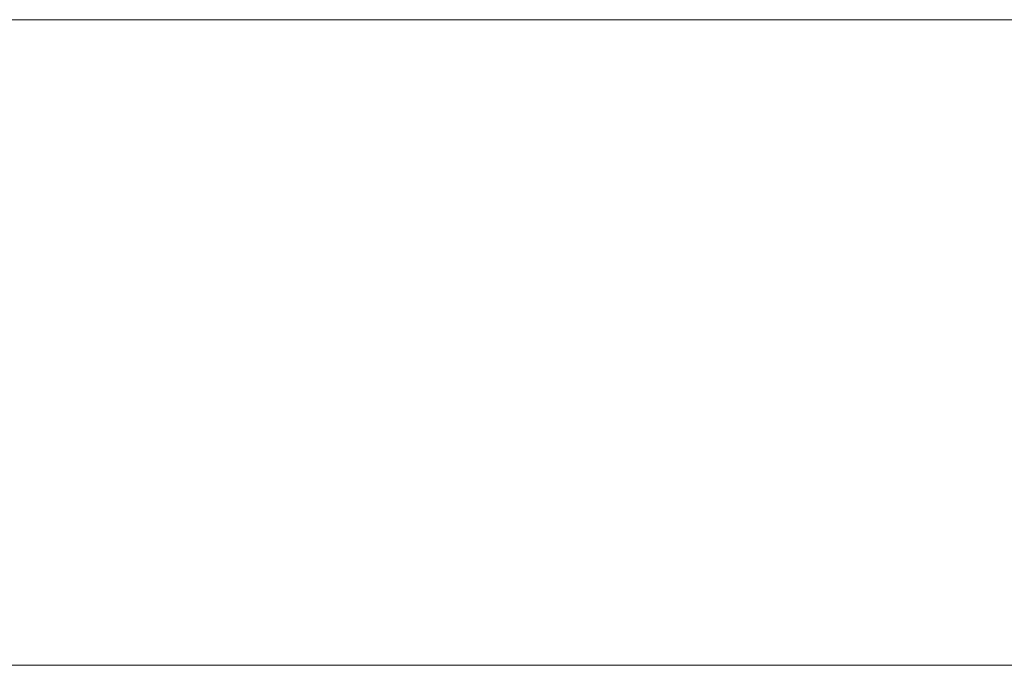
# Model space of a CAD drawing. Header units: millimetres. Extents: x -15489 to 15034, y -13406 to 13375.
# Tile 7 of 9: x -193 to 112, y -2390 to -2190. Entities that reach past the tile are written whole.
import ezdxf

# ---------------------------------------------------------------- set-up
doc = ezdxf.new("R2010")
doc.units = ezdxf.units.MM
doc.layers.add('A-WALL', color=113, linetype='Continuous', lineweight=9)

msp = doc.modelspace()

# ---------------------------------------------------------------- meshes
at = {"layer": 'A-WALL'}
mesh = msp.add_polyface(dxfattribs=at)
corners = [(-4087.87, -2190.12, 8000), (4312.13, -2190.12, 8000), (4312.13, -2190.12), (-4087.87, -2190.12)]
mesh.append_faces([[corners[k] for k in face] for face in [(0, 1, 2, 3)]])
mesh = msp.add_polyface(dxfattribs=at)
corners = [(-4087.87, -2390.12), (-4087.87, -2190.12), (4312.13, -2190.12), (4312.13, -2390.12)]
mesh.append_faces([[corners[k] for k in face] for face in [(0, 1, 2, 3)]])
mesh = msp.add_polyface(dxfattribs=at)
corners = [(4312.13, -2390.12, 8000), (4312.13, -2190.12, 8000), (-4087.87, -2190.12, 8000), (-4087.87, -2390.12, 8000)]
mesh.append_faces([[corners[k] for k in face] for face in [(0, 1, 2, 3)]])
mesh = msp.add_polyface(dxfattribs=at)
corners = [(4312.13, -2390.12), (4312.13, -2390.12, 8000), (-4087.87, -2390.12, 8000), (-4087.87, -2390.12)]
mesh.append_faces([[corners[k] for k in face] for face in [(0, 1, 2, 3)]])

doc.saveas('drawing.dxf')
